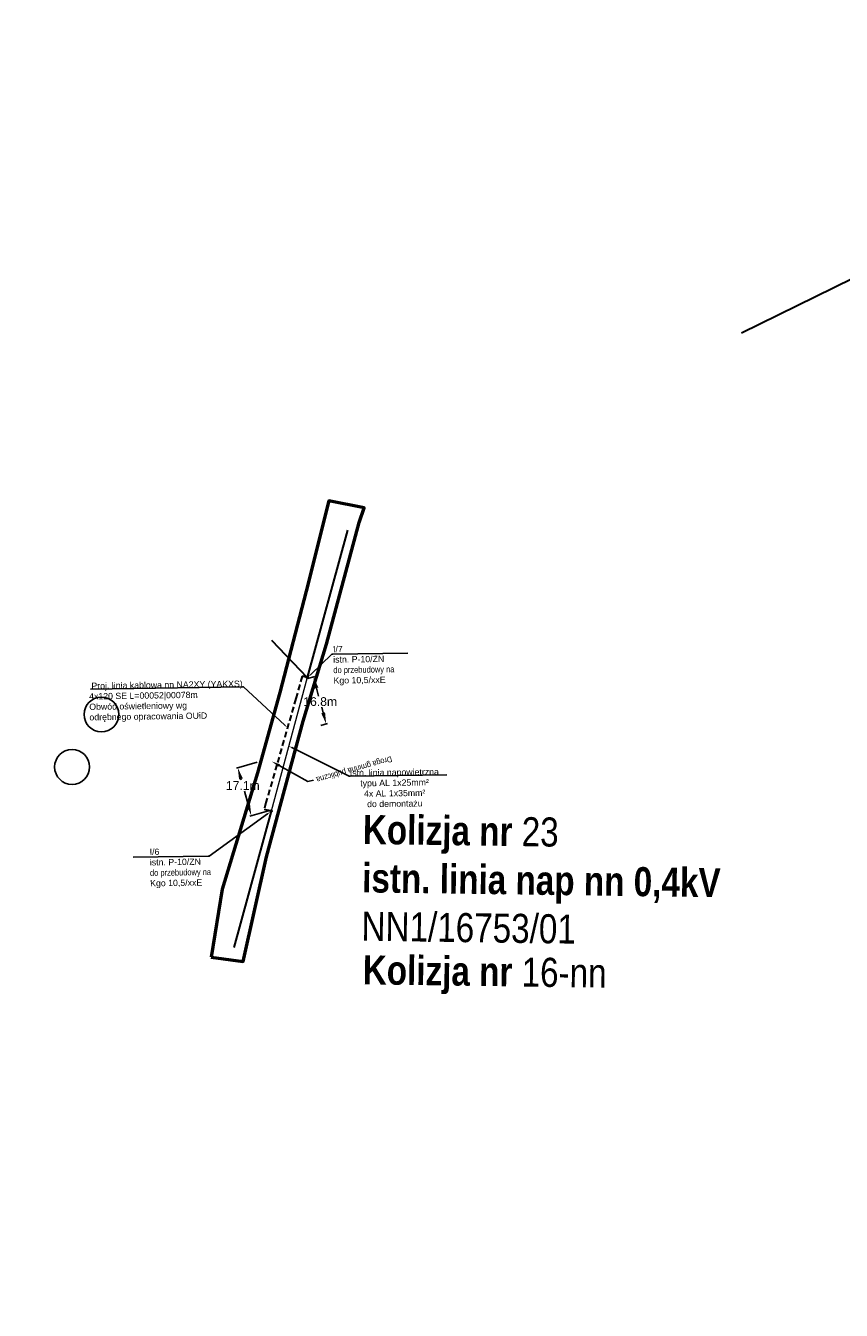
# Model space of a CAD drawing. Header units: millimetres. Extents: x 6504137 to 6515825, y 5737606 to 5784558.
# Tile 54 of 115: x 6512723 to 6513004, y 5757967 to 5758410. Entities that reach past the tile are written whole.
import ezdxf
from ezdxf import colors
from ezdxf.entities.mleader import LeaderData, LeaderLine
from ezdxf.math import Vec2, Vec3

# ---------------------------------------------------------------- set-up
doc = ezdxf.new("R2010")
doc.units = ezdxf.units.MM
doc.linetypes.add('JIS_02_2.0', pattern=[3, 2, -1])
for name, color, linetype in [('#Nr Działek', 6, 'Continuous'), ('_Kąt załomu', 7, 'Continuous'), ('_Opisy', 7, 'Continuous')]:
    doc.layers.add(name, color=color, linetype=linetype)
for name, color, linetype, lineweight in [('-Linia kablowa nn', 132, 'JIS_02_2.0', 30), ('_-demontaż nn', 132, 'DEMONTAZ', 20), ('_trasa_slupy', 1, 'Continuous', 20), ('_Zakres mapy projektowej', 4, 'Continuous', 50)]:
    doc.layers.add(name, color=color, linetype=linetype, lineweight=lineweight)
doc.layers.add('-wymiary', color=7, linetype='Continuous', lineweight=35, true_color=0x000000)
doc.layers.add('istn. linia nap.', color=7, linetype='Continuous', lineweight=0, true_color=0x000000)
doc.styles.add('Arial_Narr', font='ARIALN.TTF')
doc.styles.add('GEO-INFO', font='arial.ttf')
doc.styles.get("Standard").update_dxf_attribs({"font": 'ARIALN.TTF'})
doc.linetypes.add('DEMONTAZ', pattern='A,1,["x",Standard,S=1,R=0,X=-0.1,Y=-0.35],1', length=2)
doc.dimstyles.new('Kat załomu', dxfattribs={"dimtxt": 2.2, "dimasz": 5, "dimexe": 0.18, "dimexo": 0.0625, "dimtad": 0, "dimtih": 1, "dimtoh": 1, "dimdec": 4, "dimzin": 0, "dimdsep": 46, "dimtxsty": 'Standard', "dimcen": 0.9, "dimse1": 1, "dimse2": 1, "dimadec": 0, "dimazin": 0, "dimtfac": 1, "dimtdec": 4, "dimtofl": 0, "dimtmove": 0, "dimatfit": 3, "dimfxl": 1, "dimtolj": 1, "dimtzin": 0, "dimarcsym": 0})
doc.dimstyles.new('McRobic', dxfattribs={"dimtxt": 3, "dimasz": 4, "dimexe": 0.5, "dimexo": 0.04, "dimgap": 0.4, "dimtad": 0, "dimtih": 1, "dimtoh": 1, "dimdec": 1, "dimrnd": 0.01, "dimzin": 0, "dimdsep": 46, "dimtxsty": 'Standard', "dimcen": 0.09, "dimadec": 0, "dimazin": 0, "dimtfac": 1, "dimtdec": 1, "dimtofl": 0, "dimtmove": 0, "dimatfit": 3, "dimfxl": 1, "dimtolj": 1, "dimtzin": 0, "dimlwd": 25, "dimlwe": 25, "dimarcsym": 0})

# ---------------------------------------------------------------- blocks, each defined once
blk = doc.blocks.new('*D39')
at = {"layer": '_Kąt załomu', "color": 0, "lineweight": -2, "transparency": 16777216}
for start, end in [(327.3791, 68.7131), (208.9969, 310.3276)]:
    blk.add_arc((6513068.9, 5758234.53), 21.62, start, end, dxfattribs=at)
at = {"layer": '_Kąt załomu', "color": 0, "transparency": 16777216}
for points in [[(6513076.54, 5758253.87), (6513076.96, 5758255.48), (6513071.91, 5758255.94)], [(6513049.22, 5758223.74), (6513050.77, 5758224.37), (6513048.09, 5758228.68)]]:
    blk.add_solid(points, dxfattribs=at)
at = {"layer": 'Defpoints', "color": 0, "transparency": 16777216}
for p in [(6513238.18, 5759438.35), (6513068.9, 5758234.53), (6513071.84, 5758213.12), (6510843.99, 5757608.54)]:
    blk.add_point(p, dxfattribs=at)
at = {"layer": '_Kąt załomu', "color": 0, "transparency": 16777216, "insert": (6513085.18, 5758220.31), "char_height": 2.2, "attachment_point": 5, "rotation": 229}
blk.add_mtext('\\A1;246°', dxfattribs=at)
blk = doc.blocks.new('*D40')
at = {"layer": '_Kąt załomu', "color": 0, "lineweight": -2, "transparency": 16777216}
for start, end in [(315.0348, 4.8654), (251.7152, 301.5499)]:
    blk.add_arc((6510843.99, 5757608.54), 26.45, start, end, dxfattribs=at)
at = {"layer": '_Kąt załomu', "color": 0, "transparency": 16777216}
for points in [[(6510869.52, 5757610.64), (6510871.16, 5757610.94), (6510869.44, 5757615.71)], [(6510835.35, 5757582.67), (6510836.02, 5757584.2), (6510831.11, 5757585.44)]]:
    blk.add_solid(points, dxfattribs=at)
at = {"layer": 'Defpoints', "color": 0, "transparency": 16777216}
for p in [(6513068.9, 5758234.53), (6510843.99, 5757608.54), (6510851.19, 5757583.1), (6510579.26, 5757133.59)]:
    blk.add_point(p, dxfattribs=at)
at = {"layer": '_Kąt załomu', "color": 0, "transparency": 16777216, "insert": (6510860.37, 5757587.79), "char_height": 2.2, "attachment_point": 5, "rotation": 218}
blk.add_mtext('\\A1;135°', dxfattribs=at)
blk = doc.blocks.new('OKRAG_PELNY')
at = {"color": 0}
blk.add_lwpolyline([(0.5, 0), (0.482963, -0.12941), (0.433013, -0.25), (0.353553, -0.353553), (0.25, -0.433013), (0.12941, -0.482963), (0, -0.5), (-0.12941, -0.482963), (-0.25, -0.433013), (-0.353553, -0.353553), (-0.433013, -0.25), (-0.482963, -0.12941), (-0.5, 0), (-0.482963, 0.12941), (-0.433013, 0.25), (-0.353553, 0.353553), (-0.25, 0.433013), (-0.12941, 0.482963), (0, 0.5), (0.12941, 0.482963), (0.25, 0.433013), (0.353553, 0.353553), (0.433013, 0.25), (0.482963, 0.12941)], close=True, dxfattribs=at)
blk = doc.blocks.new('*D131')
at = {"layer": '-wymiary', "color": 0, "linetype": 'Continuous', "lineweight": 25, "transparency": 16777216}
for p, q in [((6512820.6, 5758184.75), (6512823, 5758185.39)), ((6512825, 5758168.51), (6512827.4, 5758169.16))]:
    blk.add_line(p, q, dxfattribs=at)
at = {"layer": '-wymiary', "color": 0, "lineweight": 25, "transparency": 16777216}
for p, q in [((6512823.56, 5758181.4), (6512824.3, 5758178.67)), ((6512825.87, 5758172.89), (6512825.35, 5758174.81))]:
    blk.add_line(p, q, dxfattribs=at)
at = {"layer": '-wymiary', "color": 0, "transparency": 16777216}
for points in [[(6512824.21, 5758181.58), (6512822.92, 5758181.23), (6512822.52, 5758185.26)], [(6512825.22, 5758172.72), (6512826.51, 5758173.06), (6512826.91, 5758169.03)]]:
    blk.add_solid(points, dxfattribs=at)
at = {"layer": 'Defpoints', "color": 0, "transparency": 16777216}
for p in [(6512820.56, 5758184.73), (6512822.52, 5758185.26), (6512824.96, 5758168.5)]:
    blk.add_point(p, dxfattribs=at)
at = {"layer": '-wymiary', "color": 0, "transparency": 16777216, "insert": (6512824.83, 5758176.74), "char_height": 3, "attachment_point": 5, "rotation": 0.0213, "style": 'GEO-INFO'}
blk.add_mtext('\\A1;16.8m', dxfattribs=at)
blk = doc.blocks.new('*D132')
at = {"layer": '-wymiary', "color": 0, "linetype": 'Continuous', "lineweight": 25, "transparency": 16777216}
for p, q in [((6512803.13, 5758155.85), (6512795.95, 5758153.81)), ((6512807.8, 5758139.36), (6512800.62, 5758137.32))]:
    blk.add_line(p, q, dxfattribs=at)
at = {"layer": '-wymiary', "color": 0, "lineweight": 25, "transparency": 16777216}
for p, q in [((6512797.52, 5758150.1), (6512797.62, 5758149.75)), ((6512800.01, 5758141.31), (6512798.7, 5758145.93))]:
    blk.add_line(p, q, dxfattribs=at)
at = {"layer": '-wymiary', "color": 0, "transparency": 16777216}
for points in [[(6512798.16, 5758150.28), (6512796.88, 5758149.92), (6512796.43, 5758153.95)], [(6512799.37, 5758141.13), (6512800.65, 5758141.49), (6512801.1, 5758137.46)]]:
    blk.add_solid(points, dxfattribs=at)
at = {"layer": 'Defpoints', "color": 0, "transparency": 16777216}
for p in [(6512796.43, 5758153.95), (6512803.17, 5758155.86), (6512807.83, 5758139.37)]:
    blk.add_point(p, dxfattribs=at)
at = {"layer": '-wymiary', "color": 0, "transparency": 16777216, "insert": (6512798.16, 5758147.84), "char_height": 3, "attachment_point": 5, "rotation": 0.0213, "style": 'GEO-INFO'}
blk.add_mtext('\\A1;17.1m', dxfattribs=at)

msp = doc.modelspace()

# ---------------------------------------------------------------- linework, layer by layer
at = {"layer": '#Nr Działek'}
for centre in [(6512749.44, 5758172.31), (6512739.32, 5758154.23)]:
    msp.add_circle(centre, 6, dxfattribs=at)
at = {"layer": 'istn. linia nap.', "color": 18, "linetype": 'Continuous', "lineweight": 30, "true_color": 0x000000}
for p, q in [((6513016.8702, 5758326.6854), (6512970.0304, 5758303.6332)), ((6512834.28111, 5758235.85089), (6512820.3922, 5758185.03998)), ((6512808.00023, 5758197.95103), (6512820.3922, 5758185.03998)), ((6512807.93, 5758139.03), (6512795.02261, 5758091.98753))]:
    msp.add_line(p, q, dxfattribs=at)

# ---------------------------------------------------------------- block references
at = {"layer": '_-demontaż nn', "lineweight": 18, "xscale": 0.6999999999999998, "yscale": 0.6999999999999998, "rotation": 179.6972132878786}
for p in [(6512820.39265, 5758185.03986), (6512807.93, 5758139.03)]:
    msp.add_blockref('OKRAG_PELNY', p, dxfattribs=at)

# ---------------------------------------------------------------- texts
at = {"layer": '_trasa_slupy', "insert": (6512839.62361, 5758137.717), "char_height": 10, "width": 348.1955042, "attachment_point": 1, "rotation": 359.205026, "style": 'Arial_Narr'}
msp.add_mtext('{\\fArial Narrow|b1|i0|c238|p34;Kolizja nr }23\\P{\\fArial Narrow|b1|i0|c238|p34;istn. linia nap nn 0,4kV\\P}NN1/16753/01', dxfattribs=at)
at = {"layer": '_trasa_slupy', "color": 5, "insert": (6512839.59475, 5758089.36568), "char_height": 10, "width": 348.1955042, "attachment_point": 1, "rotation": 359.205026, "style": 'Arial_Narr'}
msp.add_mtext('{\\fArial Narrow|b1|i0|c238|p34;Kolizja nr }16-nn', dxfattribs=at)

# ---------------------------------------------------------------- dimensions: what is measured, and where the dimension line sits
at = {"layer": '-wymiary', "color": 7, "linetype": 'Continuous'}
dim = msp.add_linear_dim(base=(6512822.51845, 5758185.26408), p1=(6512824.95894, 5758168.49981), p2=(6512820.56366, 5758184.73486), angle=105.1484191, dimstyle='McRobic', override={"dimpost": 'm', "dimtxsty": 'GEO-INFO'}, dxfattribs=at)
dim.commit()
dim.dimension.update_dxf_attribs({"geometry": '*D131', "text_midpoint": (6512824.82648, 5758176.7388), "dimtype": 161, "text_rotation": 210})

# ---------------------------------------------------------------- leaders
at = {"layer": '_Opisy', "linetype": 'Continuous'}
ml = msp.add_multileader_mtext('Standard', dxfattribs=at)
ml.set_content('{\\fArial|b0|i0|c238|p34;I/7  \\P\\C256;istn. P-10/ZN\\P}do przebudowy na\\P{\\fArial|b0|i0|c238|p34;\\C256;Kgo 10,5/xxE}', color=256)
ml.set_leader_properties()
ml.build(insert=Vec2(0, 0))
ml.multileader.update_dxf_attribs({"text_left_attachment_type": 6, "text_right_attachment_type": 6, "dogleg_length": 0.45, "arrow_head_size": 1.2, "scale": 0.8})
ctx = ml.context
ctx.base_point, ctx.scale, ctx.char_height, ctx.arrow_head_size, ctx.landing_gap_size, ctx.plane_origin, ctx.plane_x_axis, ctx.plane_y_axis = Vec3(6512829.21753, 5758193.07402, 30.78), 0.8, 2.16, 1.2, 0.072, Vec3(6512928.46376, 5758251.8687, 30.78), Vec3(0.999892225, 0.014681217), Vec3(-0.014681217, 0.999892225)
ctx.left_attachment, ctx.right_attachment = 6, 6
notes = []
notes.append((ctx, [(0, (1, 1, 0), (6512828.85757, 5758193.06874, 30.78), (0.999892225, 0.014681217), 0.36, [(0, [(6512820.69768, 5758185.21081, 30.78)], 0, [])])]))
ctx.mtext.insert, ctx.mtext.text_direction, ctx.mtext.rotation, ctx.mtext.flow_direction = Vec3(6512829.24795, 5758195.90665, 30.78), Vec3(0.999892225, 0.014681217), 0.014681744, 5
at = {"layer": '_Opisy'}
ml = msp.add_multileader_mtext('Standard', dxfattribs=at)
ml.set_content('Droga gminna publiczna', color=7)
ml.set_leader_properties(color=7, linetype='Continuous', lineweight=-1)
ml.build(insert=Vec2(0, 0))
ml.multileader.update_dxf_attribs({"dogleg_length": 2, "arrow_head_size": 3})
ctx = ml.context
ctx.base_point, ctx.char_height, ctx.arrow_head_size, ctx.landing_gap_size, ctx.plane_origin, ctx.plane_x_axis, ctx.plane_y_axis = Vec3(6512847.97414, 5758156.87275), 2, 3, 1, Vec3(6512808.13147, 5758156.16695), Vec3(-0.962635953, -0.270798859), Vec3(0.270798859, -0.962635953)
ctx.text_align_type, ctx.attachment_type = 2, 2
notes.append((ctx, [(0, (1, 1, 0), (6512820.6014, 5758149.17253), (0.962635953, 0.270798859), 2, [(0, [(6512808.13147, 5758156.16695)], 0, [])])]))
ctx.mtext.insert, ctx.mtext.text_direction, ctx.mtext.rotation, ctx.mtext.alignment, ctx.mtext.flow_direction = Vec3(6512823.83972, 5758148.73928), Vec3(-0.962635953, -0.270798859), 3.415815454, 3, 5
ctx.mtext.has_bg_fill, ctx.mtext.bg_color, ctx.mtext.bg_scale_factor, ctx.mtext.bg_transparency, ctx.mtext.use_window_bg_color = 1, -1027028792, 1.5, 0, 1
at = {"layer": '_Opisy', "linetype": 'Continuous'}
ml = msp.add_multileader_mtext('Standard', dxfattribs=at)
ml.set_content('{\\fArial|b0|i0|c238|p34;I/6   \\P\\C256;istn. P-10/ZN\\P}do przebudowy na\\P{\\fArial|b0|i0|c238|p34;\\C256;Kgo 10,5/xxE\\P}', color=256)
ml.set_leader_properties()
ml.build(insert=Vec2(0, 0))
ml.multileader.update_dxf_attribs({"text_left_attachment_type": 6, "text_right_attachment_type": 6, "dogleg_length": 0.45, "arrow_head_size": 1.2, "scale": 0.8})
ctx = ml.context
ctx.base_point, ctx.scale, ctx.char_height, ctx.arrow_head_size, ctx.landing_gap_size, ctx.plane_origin, ctx.plane_x_axis, ctx.plane_y_axis = Vec3(6512766.02391, 5758123.21553, 30.78), 0.8, 2.16, 1.2, 0.072, Vec3(6512855.60964, 5758170.73348, 30.78), Vec3(0.999892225, 0.014681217), Vec3(-0.014681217, 0.999892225)
ctx.left_attachment, ctx.right_attachment = 6, 6
notes.append((ctx, [(0, (1, 1, 0), (6512786.558, 5758123.51703, 30.78), (-0.999892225, -0.014681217), 0.36, [(0, [(6512807.68121, 5758138.78382, 30.78)], 0, [])])]))
ctx.mtext.insert, ctx.mtext.text_direction, ctx.mtext.rotation, ctx.mtext.flow_direction = Vec3(6512766.05433, 5758126.04816, 30.78), Vec3(0.999892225, 0.014681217), 0.014681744, 5
for ctx, leaders in notes:
    for number, flags, end, landing, length, lines in leaders:
        leader = LeaderData()
        leader.index, (leader.has_last_leader_line, leader.has_dogleg_vector, leader.attachment_direction) = number, flags
        leader.last_leader_point, leader.dogleg_vector, leader.dogleg_length = Vec3(end), Vec3(landing), length
        for number, points, colour, breaks in lines:
            line = LeaderLine()
            line.index, line.vertices, line.color, line.breaks = number, Vec3.list(points), colors.encode_raw_color(colour), breaks
            leader.lines.append(line)
        ctx.leaders.append(leader)

# ---------------------------------------------------------------- next in the draw order: linework, layer by layer
at = {"layer": '-Linia kablowa nn'}
msp.add_lwpolyline([(6512820.38989, 5758185.03154), (6512820.38989, 5758185.03154), (6512820.38989, 5758185.03154), (6512820.38989, 5758185.03154), (6512820.38989, 5758185.03154), (6512820.38989, 5758185.03154), (6512820.38989, 5758185.03154), (6512820.38989, 5758185.03154), (6512820.38989, 5758185.03154), (6512820.38989, 5758185.03154), (6512820.38989, 5758185.03154), (6512820.38989, 5758185.03154), (6512820.38989, 5758185.03154), (6512820.38989, 5758185.03154), (6512820.38989, 5758185.03154), (6512820.38989, 5758185.03154), (6512820.38989, 5758185.03154), (6512820.38989, 5758185.03154), (6512820.38989, 5758185.03154), (6512820.38989, 5758185.03154), (6512820.38989, 5758185.03154), (6512820.38989, 5758185.03154), (6512820.38989, 5758185.03154), (6512820.38989, 5758185.03154), (6512820.38989, 5758185.03154), (6512820.38989, 5758185.03154), (6512820.38989, 5758185.03154), (6512820.38989, 5758185.03154), (6512820.38989, 5758185.03154), (6512820.38989, 5758185.03154), (6512820.38989, 5758185.03154), (6512820.38989, 5758185.03154), (6512820.38989, 5758185.03154), (6512820.38989, 5758185.03154), (6512820.38989, 5758185.03154), (6512820.38989, 5758185.03154), (6512820.38989, 5758185.03154), (6512820.38989, 5758185.03154), (6512820.38989, 5758185.03154), (6512820.38989, 5758185.03154), (6512820.38989, 5758185.03154), (6512820.38989, 5758185.03154), (6512820.38989, 5758185.03154), (6512820.38989, 5758185.03154), (6512820.38989, 5758185.03154), (6512820.38989, 5758185.03154), (6512820.38989, 5758185.03154), (6512820.38989, 5758185.03154), (6512820.38989, 5758185.03154), (6512820.38989, 5758185.03154), (6512820.38989, 5758185.03154), (6512820.38989, 5758185.03154), (6512820.38989, 5758185.03154), (6512820.38989, 5758185.03154), (6512820.38989, 5758185.03154), (6512820.38989, 5758185.03154), (6512820.38989, 5758185.03154), (6512820.38989, 5758185.03154), (6512820.38989, 5758185.03154), (6512820.38989, 5758185.03154), (6512820.38989, 5758185.03154), (6512820.38989, 5758185.03154), (6512820.38989, 5758185.03154), (6512820.38989, 5758185.03154), (6512820.38989, 5758185.03154), (6512820.38989, 5758185.03154), (6512820.38989, 5758185.03154), (6512820.38989, 5758185.03154), (6512820.38989, 5758185.03154), (6512820.38989, 5758185.03154), (6512820.38989, 5758185.03154), (6512820.38989, 5758185.03154), (6512820.38989, 5758185.03154), (6512820.38989, 5758185.03154), (6512820.38989, 5758185.03154), (6512820.38989, 5758185.03154), (6512820.38989, 5758185.03154), (6512820.38989, 5758185.03154), (6512820.38989, 5758185.03154), (6512820.38989, 5758185.03154), (6512820.38989, 5758185.03154), (6512820.38989, 5758185.03154), (6512820.38989, 5758185.03154), (6512820.38989, 5758185.03154), (6512820.38989, 5758185.03154), (6512820.38989, 5758185.03154), (6512820.38989, 5758185.03154), (6512820.38989, 5758185.03154), (6512820.38989, 5758185.03154), (6512820.38989, 5758185.03154), (6512820.38989, 5758185.03154), (6512818.64149, 5758185.475), (6512818.64149, 5758185.475), (6512818.64149, 5758185.475), (6512818.64149, 5758185.475), (6512818.64149, 5758185.475), (6512818.64149, 5758185.475), (6512818.64149, 5758185.475), (6512818.64149, 5758185.475), (6512818.64149, 5758185.475), (6512818.64149, 5758185.475), (6512818.64149, 5758185.475), (6512818.64149, 5758185.475), (6512818.64149, 5758185.475), (6512818.64149, 5758185.475), (6512818.64149, 5758185.475), (6512818.64149, 5758185.475), (6512818.64149, 5758185.475), (6512818.64149, 5758185.475), (6512818.64149, 5758185.475), (6512818.64149, 5758185.475), (6512818.64149, 5758185.475), (6512818.64149, 5758185.475), (6512818.64149, 5758185.475), (6512818.64149, 5758185.475), (6512818.64149, 5758185.475), (6512818.64149, 5758185.475), (6512818.64149, 5758185.475), (6512818.64149, 5758185.475), (6512818.64149, 5758185.475), (6512818.64149, 5758185.475), (6512818.64149, 5758185.475), (6512818.64149, 5758185.475), (6512816.44543, 5758177.84259), (6512816.44543, 5758177.84259), (6512816.44543, 5758177.84259), (6512816.44543, 5758177.84259), (6512816.44543, 5758177.84259), (6512816.44543, 5758177.84259), (6512816.44543, 5758177.84259), (6512816.44543, 5758177.84259), (6512816.44543, 5758177.84259), (6512816.44543, 5758177.84259), (6512816.44543, 5758177.84259), (6512816.44543, 5758177.84259), (6512816.44543, 5758177.84259), (6512816.44543, 5758177.84259), (6512816.44543, 5758177.84259), (6512816.44543, 5758177.84259), (6512816.44543, 5758177.84259), (6512816.44543, 5758177.84259), (6512816.44543, 5758177.84259), (6512816.44543, 5758177.84259), (6512816.44543, 5758177.84259), (6512816.44543, 5758177.84259), (6512816.44543, 5758177.84259), (6512816.44543, 5758177.84259), (6512816.44543, 5758177.84259), (6512816.44543, 5758177.84259), (6512816.44543, 5758177.84259), (6512816.44543, 5758177.84259), (6512816.44543, 5758177.84259), (6512816.44543, 5758177.84259), (6512816.44543, 5758177.84259), (6512816.44543, 5758177.84259), (6512816.44543, 5758177.84259), (6512816.44543, 5758177.84259), (6512816.44543, 5758177.84259), (6512816.44543, 5758177.84259), (6512816.44543, 5758177.84259), (6512816.44543, 5758177.84259), (6512816.44543, 5758177.84259), (6512816.44543, 5758177.84259), (6512816.44543, 5758177.84259), (6512816.44543, 5758177.84259), (6512816.44543, 5758177.84259), (6512816.44543, 5758177.84259), (6512816.44543, 5758177.84259), (6512816.44543, 5758177.84259), (6512816.44543, 5758177.84259), (6512816.44543, 5758177.84259), (6512816.44543, 5758177.84259), (6512816.44543, 5758177.84259), (6512816.44543, 5758177.84259), (6512816.44543, 5758177.84259), (6512816.44543, 5758177.84259), (6512816.44543, 5758177.84259), (6512816.44543, 5758177.84259), (6512816.44543, 5758177.84259), (6512816.44543, 5758177.84259), (6512816.44543, 5758177.84259), (6512816.44543, 5758177.84259), (6512816.44543, 5758177.84259), (6512816.44543, 5758177.84259), (6512816.44543, 5758177.84259), (6512816.44543, 5758177.84259), (6512816.44543, 5758177.84259), (6512816.44543, 5758177.84259), (6512816.44543, 5758177.84259), (6512816.44543, 5758177.84259), (6512816.44543, 5758177.84259), (6512816.44543, 5758177.84259), (6512816.44543, 5758177.84259), (6512816.44543, 5758177.84259), (6512816.44543, 5758177.84259), (6512816.44543, 5758177.84259), (6512816.44543, 5758177.84259), (6512816.44543, 5758177.84259), (6512816.44543, 5758177.84259), (6512816.44543, 5758177.84259), (6512816.44543, 5758177.84259), (6512816.44543, 5758177.84259), (6512816.44543, 5758177.84259), (6512816.44543, 5758177.84259), (6512816.44543, 5758177.84259), (6512816.44543, 5758177.84259), (6512816.44543, 5758177.84259), (6512816.44543, 5758177.84259), (6512816.44543, 5758177.84259), (6512816.44543, 5758177.84259), (6512816.44543, 5758177.84259), (6512816.44543, 5758177.84259), (6512816.44543, 5758177.84259), (6512816.44543, 5758177.84259), (6512816.44543, 5758177.84259), (6512816.44543, 5758177.84259), (6512816.44543, 5758177.84259), (6512816.44543, 5758177.84259), (6512816.44543, 5758177.84259), (6512816.44543, 5758177.84259), (6512816.44543, 5758177.84259), (6512816.44543, 5758177.84259), (6512816.44543, 5758177.84259), (6512816.44543, 5758177.84259), (6512816.44543, 5758177.84259), (6512816.44543, 5758177.84259), (6512816.44543, 5758177.84259), (6512816.44543, 5758177.84259), (6512816.44543, 5758177.84259), (6512816.44543, 5758177.84259), (6512809.91806, 5758155.01951), (6512809.91806, 5758155.01951), (6512809.91806, 5758155.01951), (6512809.91806, 5758155.01951), (6512809.91806, 5758155.01951), (6512809.91806, 5758155.01951), (6512809.91806, 5758155.01951), (6512809.91806, 5758155.01951), (6512809.91806, 5758155.01951), (6512809.91806, 5758155.01951), (6512809.91806, 5758155.01951), (6512809.91806, 5758155.01951), (6512809.91806, 5758155.01951), (6512809.91806, 5758155.01951), (6512809.91806, 5758155.01951), (6512809.91806, 5758155.01951), (6512809.91806, 5758155.01951), (6512809.91806, 5758155.01951), (6512809.91806, 5758155.01951), (6512809.91806, 5758155.01951), (6512809.91806, 5758155.01951), (6512809.91806, 5758155.01951), (6512809.91806, 5758155.01951), (6512809.91806, 5758155.01951), (6512809.91806, 5758155.01951), (6512809.91806, 5758155.01951), (6512809.91806, 5758155.01951), (6512809.91806, 5758155.01951), (6512809.91806, 5758155.01951), (6512809.91806, 5758155.01951), (6512809.91806, 5758155.01951), (6512809.91806, 5758155.01951), (6512809.91806, 5758155.01951), (6512809.91806, 5758155.01951), (6512809.91806, 5758155.01951), (6512809.91806, 5758155.01951), (6512809.91806, 5758155.01951), (6512809.91806, 5758155.01951), (6512809.91806, 5758155.01951), (6512809.91806, 5758155.01951), (6512809.91806, 5758155.01951), (6512809.91806, 5758155.01951), (6512809.91806, 5758155.01951), (6512809.91806, 5758155.01951), (6512809.91806, 5758155.01951), (6512809.91806, 5758155.01951), (6512809.91806, 5758155.01951), (6512809.91806, 5758155.01951), (6512809.91806, 5758155.01951), (6512809.91806, 5758155.01951), (6512809.91806, 5758155.01951), (6512809.91806, 5758155.01951), (6512809.91806, 5758155.01951), (6512809.91806, 5758155.01951), (6512809.91806, 5758155.01951), (6512809.91806, 5758155.01951), (6512809.91806, 5758155.01951), (6512809.91806, 5758155.01951), (6512809.91806, 5758155.01951), (6512809.91806, 5758155.01951), (6512809.91806, 5758155.01951), (6512809.91806, 5758155.01951), (6512809.91806, 5758155.01951), (6512809.91806, 5758155.01951), (6512809.91806, 5758155.01951), (6512809.91806, 5758155.01951), (6512809.91806, 5758155.01951), (6512809.91806, 5758155.01951), (6512809.91806, 5758155.01951), (6512809.91806, 5758155.01951), (6512809.91806, 5758155.01951), (6512809.91806, 5758155.01951), (6512809.91806, 5758155.01951), (6512809.91806, 5758155.01951), (6512809.91806, 5758155.01951), (6512809.91806, 5758155.01951), (6512809.91806, 5758155.01951), (6512809.91806, 5758155.01951), (6512809.91806, 5758155.01951), (6512809.91806, 5758155.01951), (6512809.91806, 5758155.01951), (6512809.91806, 5758155.01951), (6512809.91806, 5758155.01951), (6512809.91806, 5758155.01951), (6512809.91806, 5758155.01951), (6512809.91806, 5758155.01951), (6512809.91806, 5758155.01951), (6512809.91806, 5758155.01951), (6512809.91806, 5758155.01951), (6512809.91806, 5758155.01951), (6512809.91806, 5758155.01951), (6512809.91806, 5758155.01951), (6512809.91806, 5758155.01951), (6512809.91806, 5758155.01951), (6512809.91806, 5758155.01951), (6512809.91806, 5758155.01951), (6512809.91806, 5758155.01951), (6512809.91806, 5758155.01951), (6512809.91806, 5758155.01951), (6512809.91806, 5758155.01951), (6512809.91806, 5758155.01951), (6512809.91806, 5758155.01951), (6512809.91806, 5758155.01951), (6512809.91806, 5758155.01951), (6512809.91806, 5758155.01951), (6512809.91806, 5758155.01951), (6512809.91806, 5758155.01951), (6512809.91806, 5758155.01951), (6512809.91806, 5758155.01951), (6512809.91806, 5758155.01951), (6512809.91806, 5758155.01951), (6512809.91806, 5758155.01951), (6512809.91806, 5758155.01951), (6512809.91806, 5758155.01951), (6512809.91806, 5758155.01951), (6512809.91806, 5758155.01951), (6512809.91806, 5758155.01951), (6512809.91806, 5758155.01951), (6512809.91806, 5758155.01951), (6512809.91806, 5758155.01951), (6512809.91806, 5758155.01951), (6512809.91806, 5758155.01951), (6512809.91806, 5758155.01951), (6512809.91806, 5758155.01951), (6512809.91806, 5758155.01951), (6512809.91806, 5758155.01951), (6512809.91806, 5758155.01951), (6512809.91806, 5758155.01951), (6512809.91806, 5758155.01951), (6512809.91806, 5758155.01951), (6512809.91806, 5758155.01951), (6512809.91806, 5758155.01951), (6512809.91806, 5758155.01951), (6512809.91806, 5758155.01951), (6512809.91806, 5758155.01951), (6512809.91806, 5758155.01951), (6512809.91806, 5758155.01951), (6512809.91806, 5758155.01951), (6512809.91806, 5758155.01951), (6512809.91806, 5758155.01951), (6512809.91806, 5758155.01951), (6512809.91806, 5758155.01951), (6512809.91806, 5758155.01951), (6512809.91806, 5758155.01951), (6512809.91806, 5758155.01951), (6512809.91806, 5758155.01951), (6512809.91806, 5758155.01951), (6512809.91806, 5758155.01951), (6512809.91806, 5758155.01951), (6512809.91806, 5758155.01951), (6512809.91806, 5758155.01951), (6512809.91806, 5758155.01951), (6512809.91806, 5758155.01951), (6512809.91806, 5758155.01951), (6512809.91806, 5758155.01951), (6512809.91806, 5758155.01951), (6512809.91806, 5758155.01951), (6512809.91806, 5758155.01951), (6512809.91806, 5758155.01951), (6512809.91806, 5758155.01951), (6512809.91806, 5758155.01951), (6512809.91806, 5758155.01951), (6512809.91806, 5758155.01951), (6512809.91806, 5758155.01951), (6512809.91806, 5758155.01951), (6512809.91806, 5758155.01951), (6512809.91806, 5758155.01951), (6512809.91806, 5758155.01951), (6512809.91806, 5758155.01951), (6512809.91806, 5758155.01951), (6512809.91806, 5758155.01951), (6512809.91806, 5758155.01951), (6512809.91806, 5758155.01951), (6512809.91806, 5758155.01951), (6512809.91806, 5758155.01951), (6512809.91806, 5758155.01951), (6512809.91806, 5758155.01951), (6512809.91806, 5758155.01951), (6512809.91806, 5758155.01951), (6512809.91806, 5758155.01951), (6512809.91806, 5758155.01951), (6512809.91806, 5758155.01951), (6512809.91806, 5758155.01951), (6512809.91806, 5758155.01951), (6512809.91806, 5758155.01951), (6512809.91806, 5758155.01951), (6512809.91806, 5758155.01951), (6512809.91806, 5758155.01951), (6512809.91806, 5758155.01951), (6512809.91806, 5758155.01951), (6512809.91806, 5758155.01951), (6512809.91806, 5758155.01951), (6512809.91806, 5758155.01951), (6512809.91806, 5758155.01951), (6512809.91806, 5758155.01951), (6512809.91806, 5758155.01951), (6512809.91806, 5758155.01951), (6512809.91806, 5758155.01951), (6512809.91806, 5758155.01951), (6512809.91806, 5758155.01951), (6512809.91806, 5758155.01951), (6512809.91806, 5758155.01951), (6512809.91806, 5758155.01951), (6512809.91806, 5758155.01951), (6512809.91806, 5758155.01951), (6512809.91806, 5758155.01951), (6512809.91806, 5758155.01951), (6512809.91806, 5758155.01951), (6512809.91806, 5758155.01951), (6512809.91806, 5758155.01951), (6512809.91806, 5758155.01951), (6512809.91806, 5758155.01951), (6512809.91806, 5758155.01951), (6512809.91806, 5758155.01951), (6512809.91806, 5758155.01951), (6512809.91806, 5758155.01951), (6512809.91806, 5758155.01951), (6512809.91806, 5758155.01951), (6512809.91806, 5758155.01951), (6512809.91806, 5758155.01951), (6512809.91806, 5758155.01951), (6512809.91806, 5758155.01951), (6512809.91806, 5758155.01951), (6512809.91806, 5758155.01951), (6512809.91806, 5758155.01951), (6512809.91806, 5758155.01951), (6512809.91806, 5758155.01951), (6512809.91806, 5758155.01951), (6512809.91806, 5758155.01951), (6512809.91806, 5758155.01951), (6512809.91806, 5758155.01951), (6512809.91806, 5758155.01951), (6512809.91806, 5758155.01951), (6512809.91806, 5758155.01951), (6512809.91806, 5758155.01951), (6512809.91806, 5758155.01951), (6512809.91806, 5758155.01951), (6512809.91806, 5758155.01951), (6512809.91806, 5758155.01951), (6512809.91806, 5758155.01951), (6512809.91806, 5758155.01951), (6512809.91806, 5758155.01951), (6512809.91806, 5758155.01951), (6512809.91806, 5758155.01951), (6512809.91806, 5758155.01951), (6512809.91806, 5758155.01951), (6512809.91806, 5758155.01951), (6512809.91806, 5758155.01951), (6512809.91806, 5758155.01951), (6512809.91806, 5758155.01951), (6512809.91806, 5758155.01951), (6512809.91806, 5758155.01951), (6512809.91806, 5758155.01951), (6512809.91806, 5758155.01951), (6512809.91806, 5758155.01951), (6512809.91806, 5758155.01951), (6512809.91806, 5758155.01951), (6512809.91806, 5758155.01951), (6512809.91806, 5758155.01951), (6512809.91806, 5758155.01951), (6512809.91806, 5758155.01951), (6512809.91806, 5758155.01951), (6512809.91806, 5758155.01951), (6512809.91806, 5758155.01951), (6512809.91806, 5758155.01951), (6512809.91806, 5758155.01951), (6512809.91806, 5758155.01951), (6512809.91806, 5758155.01951), (6512809.91806, 5758155.01951), (6512809.91806, 5758155.01951), (6512809.91806, 5758155.01951), (6512809.91806, 5758155.01951), (6512809.91806, 5758155.01951), (6512809.91806, 5758155.01951), (6512809.91806, 5758155.01951), (6512809.91806, 5758155.01951), (6512809.91806, 5758155.01951), (6512806.14998, 5758141.97358), (6512806.14998, 5758141.97358), (6512806.14998, 5758141.97358), (6512806.14998, 5758141.97358), (6512806.14998, 5758141.97358), (6512806.14998, 5758141.97358), (6512806.14998, 5758141.97358), (6512806.14998, 5758141.97358), (6512806.14998, 5758141.97358), (6512806.14998, 5758141.97358), (6512806.14998, 5758141.97358), (6512806.14998, 5758141.97358), (6512806.14998, 5758141.97358), (6512806.14998, 5758141.97358), (6512806.14998, 5758141.97358), (6512806.14998, 5758141.97358), (6512806.14998, 5758141.97358), (6512806.14998, 5758141.97358), (6512806.14998, 5758141.97358), (6512806.14998, 5758141.97358), (6512806.14998, 5758141.97358), (6512806.14998, 5758141.97358), (6512806.14998, 5758141.97358), (6512806.14998, 5758141.97358), (6512806.14998, 5758141.97358), (6512806.14998, 5758141.97358), (6512806.14998, 5758141.97358), (6512806.14998, 5758141.97358), (6512806.14998, 5758141.97358), (6512806.14998, 5758141.97358), (6512806.14998, 5758141.97358), (6512806.14998, 5758141.97358), (6512805.50428, 5758139.7273), (6512805.50428, 5758139.7273), (6512805.50428, 5758139.7273), (6512805.50428, 5758139.7273), (6512805.50428, 5758139.7273), (6512805.50428, 5758139.7273), (6512805.50428, 5758139.7273), (6512805.50428, 5758139.7273), (6512805.50428, 5758139.7273), (6512805.50428, 5758139.7273), (6512805.50428, 5758139.7273), (6512805.50428, 5758139.7273), (6512805.50428, 5758139.7273), (6512805.50428, 5758139.7273), (6512805.50428, 5758139.7273), (6512805.50428, 5758139.7273), (6512805.50428, 5758139.7273), (6512805.50428, 5758139.7273), (6512805.50428, 5758139.7273), (6512805.50428, 5758139.7273), (6512805.50428, 5758139.7273), (6512805.50428, 5758139.7273), (6512805.50428, 5758139.7273), (6512805.50428, 5758139.7273), (6512805.50428, 5758139.7273), (6512805.50428, 5758139.7273), (6512805.50428, 5758139.7273), (6512805.50428, 5758139.7273), (6512805.50428, 5758139.7273), (6512805.50428, 5758139.7273), (6512805.50428, 5758139.7273), (6512805.50428, 5758139.7273), (6512805.50428, 5758139.7273), (6512805.50428, 5758139.7273), (6512805.50428, 5758139.7273), (6512805.50428, 5758139.7273), (6512805.50428, 5758139.7273), (6512805.50428, 5758139.7273), (6512805.50428, 5758139.7273), (6512805.50428, 5758139.7273), (6512805.50428, 5758139.7273), (6512805.50428, 5758139.7273), (6512805.50428, 5758139.7273), (6512805.50428, 5758139.7273), (6512805.50428, 5758139.7273), (6512805.50428, 5758139.7273), (6512805.50428, 5758139.7273), (6512805.50428, 5758139.7273), (6512805.50428, 5758139.7273), (6512805.50428, 5758139.7273), (6512805.50428, 5758139.7273), (6512805.50428, 5758139.7273), (6512805.50428, 5758139.7273), (6512805.50428, 5758139.7273), (6512805.50428, 5758139.7273), (6512805.50428, 5758139.7273), (6512805.50428, 5758139.7273), (6512805.50428, 5758139.7273), (6512805.50428, 5758139.7273), (6512805.50428, 5758139.7273), (6512805.50428, 5758139.7273), (6512805.50428, 5758139.7273), (6512805.50428, 5758139.7273), (6512805.50428, 5758139.7273), (6512805.50428, 5758139.7273), (6512805.50428, 5758139.7273), (6512805.50428, 5758139.7273), (6512805.50428, 5758139.7273), (6512805.50428, 5758139.7273), (6512805.50428, 5758139.7273), (6512805.50428, 5758139.7273), (6512805.50428, 5758139.7273), (6512805.50428, 5758139.7273), (6512805.50428, 5758139.7273), (6512805.50428, 5758139.7273), (6512807.93, 5758139.03), (6512807.93, 5758139.03), (6512807.93, 5758139.03), (6512807.93, 5758139.03), (6512807.93, 5758139.03), (6512807.93, 5758139.03), (6512807.93, 5758139.03), (6512807.93, 5758139.03), (6512807.93, 5758139.03), (6512807.93, 5758139.03), (6512807.93, 5758139.03), (6512807.93, 5758139.03), (6512807.93, 5758139.03), (6512807.93, 5758139.03), (6512807.93, 5758139.03), (6512807.93, 5758139.03), (6512807.93, 5758139.03), (6512807.93, 5758139.03), (6512807.93, 5758139.03), (6512807.93, 5758139.03), (6512807.93, 5758139.03), (6512807.93, 5758139.03), (6512807.93, 5758139.03), (6512807.93, 5758139.03), (6512807.93, 5758139.03), (6512807.93, 5758139.03), (6512807.93, 5758139.03), (6512807.93, 5758139.03), (6512807.93, 5758139.03), (6512807.93, 5758139.03), (6512807.93, 5758139.03), (6512807.93, 5758139.03), (6512807.93, 5758139.03), (6512807.93, 5758139.03), (6512807.93, 5758139.03), (6512807.93, 5758139.03), (6512807.93, 5758139.03), (6512807.93, 5758139.03), (6512807.93, 5758139.03), (6512807.93, 5758139.03), (6512807.93, 5758139.03), (6512807.93, 5758139.03), (6512807.93, 5758139.03), (6512807.93, 5758139.03), (6512807.93, 5758139.03), (6512807.93, 5758139.03), (6512807.93, 5758139.03), (6512807.93, 5758139.03), (6512807.93, 5758139.03), (6512807.93, 5758139.03), (6512807.93, 5758139.03), (6512807.93, 5758139.03), (6512807.93, 5758139.03), (6512807.93, 5758139.03), (6512807.93, 5758139.03), (6512807.93, 5758139.03), (6512807.93, 5758139.03), (6512807.93, 5758139.03), (6512807.93, 5758139.03), (6512807.93, 5758139.03), (6512807.93, 5758139.03), (6512807.93, 5758139.03), (6512807.93, 5758139.03), (6512807.93, 5758139.03), (6512807.93, 5758139.03), (6512807.93, 5758139.03), (6512807.93, 5758139.03), (6512807.93, 5758139.03), (6512807.93, 5758139.03), (6512807.93, 5758139.03), (6512807.93, 5758139.03), (6512807.93, 5758139.03), (6512807.93, 5758139.03), (6512807.93, 5758139.03), (6512807.93, 5758139.03), (6512807.93, 5758139.03), (6512807.93, 5758139.03), (6512807.93, 5758139.03), (6512807.93, 5758139.03), (6512807.93, 5758139.03), (6512807.93, 5758139.03), (6512807.93, 5758139.03), (6512807.93, 5758139.03), (6512807.93, 5758139.03), (6512807.93, 5758139.03), (6512807.93, 5758139.03), (6512807.93, 5758139.03), (6512807.93, 5758139.03), (6512807.93, 5758139.03), (6512807.93, 5758139.03), (6512807.93, 5758139.03), (6512807.93, 5758139.03), (6512807.93, 5758139.03), (6512807.93, 5758139.03), (6512807.93, 5758139.03), (6512807.93, 5758139.03), (6512807.93, 5758139.03), (6512807.93, 5758139.03), (6512807.93, 5758139.03), (6512807.93, 5758139.03), (6512807.93, 5758139.03), (6512807.93, 5758139.03), (6512807.93, 5758139.03), (6512807.93, 5758139.03), (6512807.93, 5758139.03), (6512807.93, 5758139.03), (6512807.93, 5758139.03), (6512807.93, 5758139.03), (6512807.93, 5758139.03), (6512807.93, 5758139.03), (6512807.93, 5758139.03), (6512807.93, 5758139.03), (6512807.93, 5758139.03), (6512807.93, 5758139.03), (6512807.93, 5758139.03), (6512807.93, 5758139.03), (6512807.93, 5758139.03), (6512807.93, 5758139.03), (6512807.93, 5758139.03), (6512807.93, 5758139.03), (6512807.93, 5758139.03), (6512807.93, 5758139.03), (6512807.93, 5758139.03), (6512807.93, 5758139.03), (6512807.93, 5758139.03), (6512807.93, 5758139.03), (6512807.93, 5758139.03), (6512807.93, 5758139.03), (6512807.93, 5758139.03), (6512807.93, 5758139.03), (6512807.93, 5758139.03), (6512807.93, 5758139.03), (6512807.93, 5758139.03), (6512807.93, 5758139.03), (6512807.93, 5758139.03), (6512807.93, 5758139.03), (6512807.93, 5758139.03), (6512807.93, 5758139.03), (6512807.93, 5758139.03), (6512807.93, 5758139.03), (6512807.93, 5758139.03), (6512807.93, 5758139.03), (6512807.93, 5758139.03), (6512807.93, 5758139.03), (6512807.93, 5758139.03), (6512807.93, 5758139.03), (6512807.93, 5758139.03), (6512807.93, 5758139.03), (6512807.93, 5758139.03), (6512807.93, 5758139.03), (6512807.93, 5758139.03), (6512807.93, 5758139.03), (6512807.93, 5758139.03), (6512807.93, 5758139.03), (6512807.93, 5758139.03)], dxfattribs=at)
at = {"layer": '_-demontaż nn', "linetype": 'DEMONTAZ'}
msp.add_line((6512820.3922, 5758185.03998), (6512807.93, 5758139.03), dxfattribs=at)
at = {"layer": '_Zakres mapy projektowej'}
msp.add_lwpolyline([(6512787.22454, 5758088.64683), (6512798.23906, 5758087.20725), (6512806.34092, 5758123.26388), (6512811.36273, 5758141.97851), (6512818.96241, 5758169.96676), (6512827.06428, 5758196.48194), (6512838.23413, 5758238.47034), (6512840.00181, 5758243.50554), (6512827.84232, 5758245.91602), (6512819.96812, 5758214.74059), (6512810.91546, 5758179.92267), (6512803.20195, 5758152.17547), (6512791.04246, 5758112.16165), (6512787.22454, 5758088.64683)], dxfattribs=at)

# ---------------------------------------------------------------- next in the draw order: dimensions: what is measured, and where the dimension line sits
at = {"layer": '-wymiary', "color": 7, "linetype": 'Continuous'}
dim = msp.add_linear_dim(base=(6512796.42944, 5758153.94872), p1=(6512807.83487, 5758139.36596), p2=(6512803.16537, 5758155.85612), angle=105.810464, dimstyle='McRobic', override={"dimpost": 'm', "dimtxsty": 'GEO-INFO'}, dxfattribs=at)
dim.commit()
dim.dimension.update_dxf_attribs({"geometry": '*D132', "text_midpoint": (6512798.15928, 5758147.83985), "dimtype": 161, "text_rotation": 210})
at = {"layer": '_Kąt załomu'}
for base, center, p1, p2, picture, middle, turn in [((6513071.83868, 5758213.11917), (6513068.902, 5758234.535), (6513238.178, 5759438.352), (6510843.987, 5757608.54399), '*D39', (6513085.18004, 5758220.31223), 229), ((6510851.19469, 5757583.09922), (6510843.98701, 5757608.544), (6513068.902, 5758234.535), (6510579.264, 5757133.586), '*D40', (6510860.37414, 5757587.78709), 218)]:
    dim = msp.add_angular_dim_3p(base=base, center=center, p1=p1, p2=p2, dimstyle='Kat załomu', dxfattribs=at)
    dim.commit()
    dim.dimension.update_dxf_attribs({"geometry": picture, "text_midpoint": middle, "text_rotation": turn})

# ---------------------------------------------------------------- next in the draw order: leaders
at = {"layer": '_Opisy', "linetype": 'Continuous'}
ml = msp.add_multileader_mtext('Standard', dxfattribs=at)
ml.set_content('{\\fArial|b0|i0|c238|p34;\\C256; Proj. linia kablowa nn NA2XY (YAKXS) \\P4x120 SE L=00052|00078m\\PObwód oświetleniowy wg\\Podrębnego opracowania OUiD\\P\\pxqc; }', color=256)
ml.set_leader_properties()
ml.build(insert=Vec2(0, 0))
ml.multileader.update_dxf_attribs({"text_left_attachment_type": 6, "text_right_attachment_type": 6, "dogleg_length": 0.36, "arrow_head_size": 1.2, "scale": 0.8})
ctx = ml.context
ctx.base_point, ctx.scale, ctx.char_height, ctx.arrow_head_size, ctx.landing_gap_size, ctx.plane_origin, ctx.plane_x_axis, ctx.plane_y_axis = Vec3(6512745.08777, 5758181.04149, 51.6), 0.8, 2.16, 1.2, 0.072, Vec3(6512672.77777, 5757944.22849, 51.6), Vec3(0.999892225, 0.014681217), Vec3(-0.014681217, 0.999892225)
ctx.left_attachment, ctx.right_attachment = 6, 6
notes = []
notes.append((ctx, [(1, (1, 1, 0), (6512798.40308, 5758181.82431, 51.6), (-0.999892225, -0.014681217), 0.288, [(1, [(6512813.56453, 5758167.76945, 51.6)], 0, [])])]))
ctx.mtext.insert, ctx.mtext.text_direction, ctx.mtext.rotation, ctx.mtext.flow_direction = Vec3(6512745.12748, 5758183.24062, 51.6), Vec3(0.999892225, 0.014681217), 0.014681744, 5
ml = msp.add_multileader_mtext('Standard', dxfattribs=at)
ml.set_content('\\pxqc;{\\fArial|b0|i0|c238|p34;Istn. linia napowietrzna \\Ptypu AL 1x25mm²\\P4x AL 1x35mm²\\P\\pq*;do demontażu}', color=256)
ml.set_leader_properties()
ml.build(insert=Vec2(0, 0))
ml.multileader.update_dxf_attribs({"text_left_attachment_type": 6, "text_right_attachment_type": 6, "dogleg_length": 0.45, "arrow_head_size": 1.2, "scale": 0.8})
ctx = ml.context
ctx.base_point, ctx.scale, ctx.char_height, ctx.arrow_head_size, ctx.landing_gap_size, ctx.plane_origin, ctx.plane_x_axis, ctx.plane_y_axis = Vec3(6512835.20222, 5758151.05069, 41.02), 0.8, 2.16, 1.2, 0.072, Vec3(6512905.85389, 5758203.93957, 41.02), Vec3(0.999892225, 0.014681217), Vec3(-0.014681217, 0.999892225)
ctx.left_attachment, ctx.right_attachment = 6, 6
notes.append((ctx, [(0, (1, 1, 0), (6512834.84226, 5758151.0454, 41.02), (0.999892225, 0.014681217), 0.36, [(0, [(6512813.99674, 5758161.42818, 41.02)], 0, [])])]))
ctx.mtext.insert, ctx.mtext.text_direction, ctx.mtext.rotation, ctx.mtext.alignment, ctx.mtext.flow_direction = Vec3(6512850.38319, 5758153.46918, 41.02), Vec3(0.999892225, 0.014681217), 0.014681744, 2, 5
for ctx, leaders in notes:
    for number, flags, end, landing, length, lines in leaders:
        leader = LeaderData()
        leader.index, (leader.has_last_leader_line, leader.has_dogleg_vector, leader.attachment_direction) = number, flags
        leader.last_leader_point, leader.dogleg_vector, leader.dogleg_length = Vec3(end), Vec3(landing), length
        for number, points, colour, breaks in lines:
            line = LeaderLine()
            line.index, line.vertices, line.color, line.breaks = number, Vec3.list(points), colors.encode_raw_color(colour), breaks
            leader.lines.append(line)
        ctx.leaders.append(leader)

doc.saveas('drawing.dxf')
